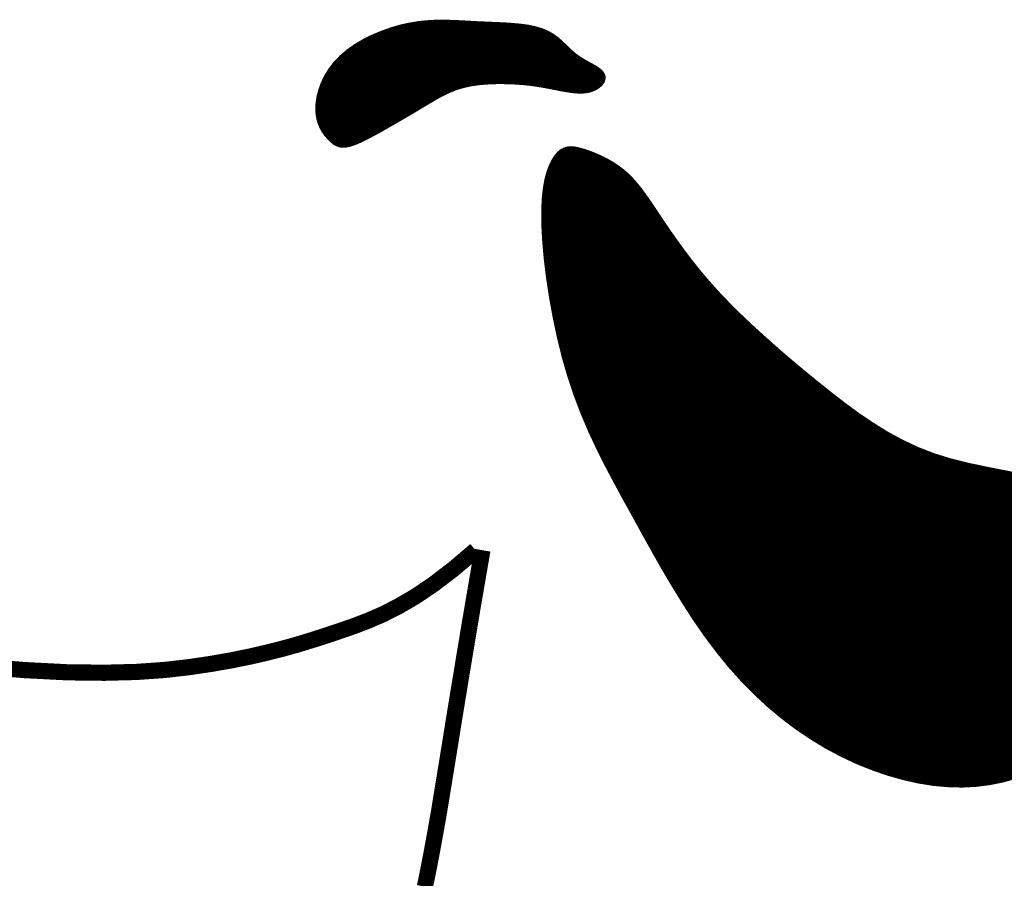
# Model space of a CAD drawing. Extents: x 81 to 89.5, y 1935.2 to 1946.2.
# Tile 177 of 198: x 88.0526 to 88.1577, y 1936.9107 to 1937.0024. Entities that reach past the tile are written whole.
import ezdxf

# ---------------------------------------------------------------- set-up
doc = ezdxf.new("R2010")
doc.units = 0
doc.header["$LTSCALE"] = 100
doc.header["$MEASUREMENT"] = 0
doc.layers.add('FACE', color=160, linetype='CONTINUOUS')

msp = doc.modelspace()

# ---------------------------------------------------------------- hatches: boundary and pattern name
at = {"layer": 'FACE', "linetype": 'Continuous'}
h = msp.add_hatch(dxfattribs=at)
h.set_pattern_fill('NET3', color=5, scale=0.000863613, style=0)
h.set_pattern_definition([(0, (86.68338596, 1934.96197087), (0, 0.00010795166), []), (60, (86.68338596, 1934.96197087), (-9.348888e-05, 5.397583e-05), []), (120, (86.68338596, 1934.96197087), (-9.348888e-05, -5.397583e-05), [])])
h.paths.add_polyline_path([(88.18773, 1936.95027), (88.18852, 1936.95065), (88.18916, 1936.95083), (88.18969, 1936.95083), (88.1901, 1936.95068), (88.19041, 1936.95041), (88.19064, 1936.95004), (88.19078, 1936.94959), (88.19086, 1936.94908), (88.19087, 1936.94855), (88.19084, 1936.948), (88.19076, 1936.94745), (88.19065, 1936.94692), (88.19049, 1936.94642), (88.19031, 1936.94597), (88.19011, 1936.94558), (88.18989, 1936.94526), (88.18966, 1936.94503), (88.18941, 1936.9449), (88.18917, 1936.94485), (88.18892, 1936.94489), (88.18867, 1936.94503), (88.18842, 1936.94525), (88.18818, 1936.94556), (88.18795, 1936.94596), (88.18772, 1936.94644), (88.18753, 1936.94699), (88.18738, 1936.94758), (88.18728, 1936.94818), (88.18725, 1936.94878), (88.18731, 1936.94934), (88.18746, 1936.94985)])
h.paths.add_polyline_path([(88.08583, 1936.9897), (88.0856, 1936.98995), (88.08536, 1936.99023), (88.08514, 1936.99055), (88.08493, 1936.99092), (88.08476, 1936.99132), (88.08462, 1936.99178), (88.08453, 1936.99229), (88.08449, 1936.99286), (88.08453, 1936.99347), (88.08463, 1936.99413), (88.08482, 1936.99483), (88.08508, 1936.99554), (88.08543, 1936.99626), (88.08587, 1936.99697), (88.0864, 1936.99766), (88.08704, 1936.99831), (88.08777, 1936.99893), (88.08858, 1936.99949), (88.08946, 1937.00001), (88.0904, 1937.00047), (88.09137, 1937.00087), (88.09235, 1937.00121), (88.09334, 1937.0015), (88.09431, 1937.00171), (88.09525, 1937.00186), (88.09616, 1937.00195), (88.09705, 1937.002), (88.09793, 1937.002), (88.09881, 1937.00198), (88.09968, 1937.00194), (88.10056, 1937.00189), (88.10146, 1937.00184), (88.10238, 1937.0018), (88.10331, 1937.00176), (88.10423, 1937.00172), (88.10513, 1937.00166), (88.106, 1937.00158), (88.10682, 1937.00147), (88.10757, 1937.00131), (88.10825, 1937.00111), (88.10885, 1937.00086), (88.10937, 1937.00056), (88.10983, 1937.00023), (88.11024, 1936.99987), (88.11063, 1936.9995), (88.111, 1936.99914), (88.11138, 1936.99878), (88.11177, 1936.99845), (88.1122, 1936.99815), (88.11264, 1936.99787), (88.11308, 1936.99762), (88.1135, 1936.99739), (88.11389, 1936.99717), (88.11423, 1936.99695), (88.1145, 1936.99673), (88.11468, 1936.99651), (88.11477, 1936.99628), (88.11476, 1936.99604), (88.11468, 1936.99581), (88.11452, 1936.99558), (88.11429, 1936.99538), (88.11402, 1936.9952), (88.1137, 1936.99505), (88.11335, 1936.99493), (88.11298, 1936.99486), (88.11258, 1936.99483), (88.11217, 1936.99484), (88.11174, 1936.99487), (88.11131, 1936.99493), (88.11086, 1936.995), (88.11041, 1936.99508), (88.10995, 1936.99517), (88.1095, 1936.99526), (88.10904, 1936.99535), (88.10856, 1936.99544), (88.10808, 1936.99552), (88.10756, 1936.9956), (88.10702, 1936.99567), (88.10645, 1936.99573), (88.10583, 1936.99578), (88.10517, 1936.99582), (88.10448, 1936.99584), (88.10377, 1936.99585), (88.10304, 1936.99583), (88.10231, 1936.99579), (88.10159, 1936.99573), (88.10088, 1936.99563), (88.10021, 1936.9955), (88.09958, 1936.99533), (88.09899, 1936.99514), (88.09843, 1936.99491), (88.0979, 1936.99467), (88.09739, 1936.99441), (88.0969, 1936.99414), (88.09643, 1936.99386), (88.09597, 1936.99359), (88.09552, 1936.99332), (88.09507, 1936.99305), (88.09462, 1936.99278), (88.09417, 1936.99251), (88.0937, 1936.99224), (88.09323, 1936.99196), (88.09273, 1936.99167), (88.09221, 1936.99137), (88.09167, 1936.99106), (88.09111, 1936.99074), (88.09055, 1936.99043), (88.08999, 1936.99013), (88.08945, 1936.98985), (88.08893, 1936.98959), (88.08845, 1936.98938), (88.08801, 1936.98922), (88.08763, 1936.98911), (88.0873, 1936.98906), (88.087, 1936.98905), (88.08674, 1936.9891), (88.0865, 1936.98919), (88.08627, 1936.98932), (88.08605, 1936.98949)])
edge = h.paths.add_edge_path()
edge.add_line((88.17603, 1936.95009), (88.17055, 1936.95131))
edge.add_line((88.17055, 1936.95131), (88.16594, 1936.95228))
edge.add_line((88.16594, 1936.95228), (88.16207, 1936.95304))
edge.add_line((88.16207, 1936.95304), (88.15885, 1936.95366))
edge.add_line((88.15885, 1936.95366), (88.15614, 1936.95419))
edge.add_line((88.15614, 1936.95419), (88.15385, 1936.95467))
edge.add_line((88.15385, 1936.95467), (88.15186, 1936.95517))
edge.add_line((88.15186, 1936.95517), (88.15005, 1936.95573))
edge.add_line((88.15005, 1936.95573), (88.14834, 1936.9564))
edge.add_line((88.14834, 1936.9564), (88.14668, 1936.95718))
edge.add_line((88.14668, 1936.95718), (88.14509, 1936.95805))
edge.add_line((88.14509, 1936.95805), (88.14354, 1936.95901))
edge.add_line((88.14354, 1936.95901), (88.14203, 1936.96003))
edge.add_line((88.14203, 1936.96003), (88.14054, 1936.96112))
edge.add_line((88.14054, 1936.96112), (88.13908, 1936.96225))
edge.add_line((88.13908, 1936.96225), (88.13762, 1936.96342))
edge.add_line((88.13762, 1936.96342), (88.13616, 1936.96461))
edge.add_line((88.13616, 1936.96461), (88.13472, 1936.96582))
edge.add_line((88.13472, 1936.96582), (88.1333, 1936.96704))
edge.add_line((88.1333, 1936.96704), (88.13192, 1936.96827))
edge.add_line((88.13192, 1936.96827), (88.13058, 1936.96949))
edge.add_line((88.13058, 1936.96949), (88.12929, 1936.97071))
edge.add_line((88.12929, 1936.97071), (88.12808, 1936.97192))
edge.add_line((88.12808, 1936.97192), (88.12694, 1936.97311))
edge.add_line((88.12694, 1936.97311), (88.1259, 1936.97428))
edge.add_line((88.1259, 1936.97428), (88.12493, 1936.97542))
edge.add_line((88.12493, 1936.97542), (88.12405, 1936.97653))
edge.add_line((88.12405, 1936.97653), (88.12324, 1936.9776))
edge.add_line((88.12324, 1936.9776), (88.1225, 1936.97862))
edge.add_line((88.1225, 1936.97862), (88.12182, 1936.97959))
edge.add_line((88.12182, 1936.97959), (88.1212, 1936.9805))
edge.add_line((88.1212, 1936.9805), (88.12063, 1936.98136))
edge.add_line((88.12063, 1936.98136), (88.12011, 1936.98214))
edge.add_line((88.12011, 1936.98214), (88.11962, 1936.98286))
edge.add_line((88.11962, 1936.98286), (88.11915, 1936.98352))
edge.add_line((88.11915, 1936.98352), (88.11871, 1936.98413))
edge.add_line((88.11871, 1936.98413), (88.11826, 1936.98468))
edge.add_line((88.11826, 1936.98468), (88.11782, 1936.98519))
edge.add_line((88.11782, 1936.98519), (88.11736, 1936.98566))
edge.add_line((88.11736, 1936.98566), (88.11687, 1936.98608))
edge.add_line((88.11687, 1936.98608), (88.11636, 1936.98647))
edge.add_line((88.11636, 1936.98647), (88.11582, 1936.98683))
edge.add_line((88.11582, 1936.98683), (88.11526, 1936.98716))
edge.add_line((88.11526, 1936.98716), (88.1147, 1936.98745))
edge.add_line((88.1147, 1936.98745), (88.11415, 1936.9877))
edge.add_line((88.11415, 1936.9877), (88.11361, 1936.98792))
edge.add_line((88.11361, 1936.98792), (88.1131, 1936.98811))
edge.add_line((88.1131, 1936.98811), (88.11263, 1936.98826))
edge.add_line((88.11263, 1936.98826), (88.11219, 1936.98838))
edge.add_line((88.11219, 1936.98838), (88.1118, 1936.98846))
edge.add_line((88.1118, 1936.98846), (88.11144, 1936.98849))
edge.add_line((88.11144, 1936.98849), (88.11111, 1936.98846))
edge.add_line((88.11111, 1936.98846), (88.1108, 1936.98837))
edge.add_line((88.1108, 1936.98837), (88.11051, 1936.98821))
edge.add_line((88.11051, 1936.98821), (88.11023, 1936.98798))
edge.add_line((88.11023, 1936.98798), (88.10996, 1936.98766))
edge.add_line((88.10996, 1936.98766), (88.10969, 1936.98724))
edge.add_line((88.10969, 1936.98724), (88.10943, 1936.98672))
edge.add_line((88.10943, 1936.98672), (88.10919, 1936.98608))
edge.add_line((88.10919, 1936.98608), (88.10897, 1936.98531))
edge.add_line((88.10897, 1936.98531), (88.1088, 1936.98437))
edge.add_line((88.1088, 1936.98437), (88.10868, 1936.98327))
edge.add_line((88.10868, 1936.98327), (88.10862, 1936.98199))
edge.add_line((88.10862, 1936.98199), (88.10863, 1936.9805))
edge.add_line((88.10863, 1936.9805), (88.10872, 1936.97881))
edge.add_line((88.10872, 1936.97881), (88.10888, 1936.97694))
edge.add_line((88.10888, 1936.97694), (88.10912, 1936.97493))
edge.add_line((88.10912, 1936.97493), (88.10944, 1936.97283))
edge.add_line((88.10944, 1936.97283), (88.10983, 1936.97067))
edge.add_line((88.10983, 1936.97067), (88.11029, 1936.9685))
edge.add_line((88.11029, 1936.9685), (88.11082, 1936.96634))
edge.add_line((88.11082, 1936.96634), (88.11143, 1936.96425))
edge.add_line((88.11143, 1936.96425), (88.1121, 1936.96226))
edge.add_line((88.1121, 1936.96226), (88.11283, 1936.96034))
edge.add_line((88.11283, 1936.96034), (88.11362, 1936.95849))
edge.add_line((88.11362, 1936.95849), (88.11446, 1936.95669))
edge.add_line((88.11446, 1936.95669), (88.11535, 1936.95492))
edge.add_line((88.11535, 1936.95492), (88.11628, 1936.95316))
edge.add_line((88.11628, 1936.95316), (88.11724, 1936.95138))
edge.add_line((88.11724, 1936.95138), (88.11823, 1936.94959))
edge.add_line((88.11823, 1936.94959), (88.11924, 1936.94775))
edge.add_line((88.11924, 1936.94775), (88.12028, 1936.94588))
edge.add_line((88.12028, 1936.94588), (88.12134, 1936.944))
edge.add_line((88.12134, 1936.944), (88.12244, 1936.94213))
edge.add_line((88.12244, 1936.94213), (88.12358, 1936.94028))
edge.add_line((88.12358, 1936.94028), (88.12474, 1936.93847))
edge.add_line((88.12474, 1936.93847), (88.12595, 1936.93672))
edge.add_line((88.12595, 1936.93672), (88.12721, 1936.93504))
edge.add_line((88.12721, 1936.93504), (88.1285, 1936.93345))
edge.add_line((88.1285, 1936.93345), (88.12984, 1936.93195))
edge.add_line((88.12984, 1936.93195), (88.13123, 1936.93054))
edge.add_line((88.13123, 1936.93054), (88.13265, 1936.92922))
edge.add_line((88.13265, 1936.92922), (88.13411, 1936.928))
edge.add_line((88.13411, 1936.928), (88.13562, 1936.92686))
edge.add_line((88.13562, 1936.92686), (88.13716, 1936.92582))
edge.add_line((88.13716, 1936.92582), (88.13873, 1936.92486))
edge.add_line((88.13873, 1936.92486), (88.14034, 1936.924))
edge.add_line((88.14034, 1936.924), (88.14197, 1936.92323))
edge.add_line((88.14197, 1936.92323), (88.14362, 1936.92256))
edge.add_line((88.14362, 1936.92256), (88.14526, 1936.92199))
edge.add_line((88.14526, 1936.92199), (88.14691, 1936.92152))
edge.add_line((88.14691, 1936.92152), (88.14854, 1936.92115))
edge.add_line((88.14854, 1936.92115), (88.15014, 1936.92089))
edge.add_line((88.15014, 1936.92089), (88.15171, 1936.92075))
edge.add_line((88.15171, 1936.92075), (88.15323, 1936.92071))
edge.add_line((88.15323, 1936.92071), (88.15471, 1936.92079))
edge.add_line((88.15471, 1936.92079), (88.15613, 1936.92097))
edge.add_line((88.15613, 1936.92097), (88.15751, 1936.92125))
edge.add_line((88.15751, 1936.92125), (88.15884, 1936.92163))
edge.add_line((88.15884, 1936.92163), (88.16011, 1936.9221))
edge.add_line((88.16011, 1936.9221), (88.16133, 1936.92266))
edge.add_line((88.16133, 1936.92266), (88.1625, 1936.9233))
edge.add_line((88.1625, 1936.9233), (88.16361, 1936.92402))
edge.add_line((88.16361, 1936.92402), (88.16465, 1936.92481))
edge.add_line((88.16465, 1936.92481), (88.16564, 1936.92565))
edge.add_line((88.16564, 1936.92565), (88.16657, 1936.92653))
edge.add_line((88.16657, 1936.92653), (88.16744, 1936.92744))
edge.add_line((88.16744, 1936.92744), (88.16824, 1936.92837))
edge.add_line((88.16824, 1936.92837), (88.16898, 1936.9293))
edge.add_line((88.16898, 1936.9293), (88.16965, 1936.93021))
edge.add_line((88.16965, 1936.93021), (88.17025, 1936.93111))
edge.add_line((88.17025, 1936.93111), (88.17079, 1936.93198))
edge.add_line((88.17079, 1936.93198), (88.17127, 1936.93282))
edge.add_line((88.17127, 1936.93282), (88.17171, 1936.93361))
edge.add_line((88.17171, 1936.93361), (88.17209, 1936.93436))
edge.add_line((88.17209, 1936.93436), (88.17244, 1936.93506))
edge.add_line((88.17244, 1936.93506), (88.17275, 1936.9357))
edge.add_line((88.17275, 1936.9357), (88.17304, 1936.93628))
edge.add_line((88.17304, 1936.93628), (88.1733, 1936.93679))
edge.add_line((88.1733, 1936.93679), (88.17354, 1936.93725))
edge.add_line((88.17354, 1936.93725), (88.17376, 1936.93768))
edge.add_line((88.17376, 1936.93768), (88.17397, 1936.93807))
edge.add_line((88.17397, 1936.93807), (88.17416, 1936.93846))
edge.add_line((88.17416, 1936.93846), (88.17435, 1936.93886))
edge.add_line((88.17435, 1936.93886), (88.17452, 1936.93927))
edge.add_line((88.17452, 1936.93927), (88.17468, 1936.93972))
edge.add_line((88.17468, 1936.93972), (88.17484, 1936.94022))
edge.add_line((88.17484, 1936.94022), (88.175, 1936.94075))
edge.add_line((88.175, 1936.94075), (88.17515, 1936.94131))
edge.add_line((88.17515, 1936.94131), (88.17529, 1936.94189))
edge.add_line((88.17529, 1936.94189), (88.17543, 1936.94247))
edge.add_line((88.17543, 1936.94247), (88.17557, 1936.94305))
edge.add_line((88.17557, 1936.94305), (88.17571, 1936.94361))
edge.add_line((88.17571, 1936.94361), (88.17584, 1936.94414))
edge.add_line((88.17584, 1936.94414), (88.17597, 1936.94463))
edge.add_line((88.17597, 1936.94463), (88.1761, 1936.94509))
edge.add_line((88.1761, 1936.94509), (88.17625, 1936.94552))
edge.add_line((88.17625, 1936.94552), (88.17641, 1936.94593))
edge.add_line((88.17641, 1936.94593), (88.1766, 1936.94632))
edge.add_line((88.1766, 1936.94632), (88.17681, 1936.94669))
edge.add_line((88.17681, 1936.94669), (88.17707, 1936.94705))
edge.add_line((88.17707, 1936.94705), (88.17737, 1936.94741))
edge.add_line((88.17737, 1936.94741), (88.17771, 1936.94776))
edge.add_line((88.17771, 1936.94776), (88.17803, 1936.94811))
edge.add_line((88.17803, 1936.94811), (88.17826, 1936.94847))
edge.add_line((88.17826, 1936.94847), (88.17832, 1936.94881))
edge.add_line((88.17832, 1936.94881), (88.17814, 1936.94915))
edge.add_line((88.17814, 1936.94915), (88.17765, 1936.94948))
edge.add_line((88.17765, 1936.94948), (88.17678, 1936.9498))
edge.add_line((88.17678, 1936.9498), (88.17546, 1936.9501))

# ---------------------------------------------------------------- linework, layer by layer
at = {"layer": 'FACE', "color": 5, "const_width": 0.000727}
msp.add_lwpolyline([(88.08583, 1936.9897), (88.0856, 1936.98995), (88.08536, 1936.99023), (88.08514, 1936.99055), (88.08493, 1936.99092), (88.08476, 1936.99132), (88.08462, 1936.99178), (88.08453, 1936.99229), (88.08449, 1936.99286), (88.08453, 1936.99347), (88.08463, 1936.99413), (88.08482, 1936.99483), (88.08508, 1936.99554), (88.08543, 1936.99626), (88.08587, 1936.99697), (88.0864, 1936.99766), (88.08704, 1936.99831), (88.08777, 1936.99893), (88.08858, 1936.99949), (88.08946, 1937.00001), (88.0904, 1937.00047), (88.09137, 1937.00087), (88.09235, 1937.00121), (88.09334, 1937.0015), (88.09431, 1937.00171), (88.09525, 1937.00186), (88.09616, 1937.00195), (88.09705, 1937.002), (88.09793, 1937.002), (88.09881, 1937.00198), (88.09968, 1937.00194), (88.10056, 1937.00189), (88.10146, 1937.00184), (88.10238, 1937.0018), (88.10331, 1937.00176), (88.10423, 1937.00172), (88.10513, 1937.00166), (88.106, 1937.00158), (88.10682, 1937.00147), (88.10757, 1937.00131), (88.10825, 1937.00111), (88.10885, 1937.00086), (88.10937, 1937.00056), (88.10983, 1937.00023), (88.11024, 1936.99987), (88.11063, 1936.9995), (88.111, 1936.99914), (88.11138, 1936.99878), (88.11177, 1936.99845), (88.1122, 1936.99815), (88.11264, 1936.99787), (88.11308, 1936.99762), (88.1135, 1936.99739), (88.11389, 1936.99717), (88.11423, 1936.99695), (88.1145, 1936.99673), (88.11468, 1936.99651), (88.11477, 1936.99628), (88.11476, 1936.99604), (88.11468, 1936.99581), (88.11452, 1936.99558), (88.11429, 1936.99538), (88.11402, 1936.9952), (88.1137, 1936.99505), (88.11335, 1936.99493), (88.11298, 1936.99486), (88.11258, 1936.99483), (88.11217, 1936.99484), (88.11174, 1936.99487), (88.11131, 1936.99493), (88.11086, 1936.995), (88.11041, 1936.99508), (88.10995, 1936.99517), (88.1095, 1936.99526), (88.10904, 1936.99535), (88.10856, 1936.99544), (88.10808, 1936.99552), (88.10756, 1936.9956), (88.10702, 1936.99567), (88.10645, 1936.99573), (88.10583, 1936.99578), (88.10517, 1936.99582), (88.10448, 1936.99584), (88.10377, 1936.99585), (88.10304, 1936.99583), (88.10231, 1936.99579), (88.10159, 1936.99573), (88.10088, 1936.99563), (88.10021, 1936.9955), (88.09958, 1936.99533), (88.09899, 1936.99514), (88.09843, 1936.99491), (88.0979, 1936.99467), (88.09739, 1936.99441), (88.0969, 1936.99414), (88.09643, 1936.99386), (88.09597, 1936.99359), (88.09552, 1936.99332), (88.09507, 1936.99305), (88.09462, 1936.99278), (88.09417, 1936.99251), (88.0937, 1936.99224), (88.09323, 1936.99196), (88.09273, 1936.99167), (88.09221, 1936.99137), (88.09167, 1936.99106), (88.09111, 1936.99074), (88.09055, 1936.99043), (88.08999, 1936.99013), (88.08945, 1936.98985), (88.08893, 1936.98959), (88.08845, 1936.98938), (88.08801, 1936.98922), (88.08763, 1936.98911), (88.0873, 1936.98906), (88.087, 1936.98905), (88.08674, 1936.9891), (88.0865, 1936.98919), (88.08627, 1936.98932), (88.08605, 1936.98949)], close=True, dxfattribs=at)
at = {"layer": 'FACE', "color": 5}
for points, const_width in [([(88.15885, 1936.95366), (88.15614, 1936.95419), (88.15385, 1936.95467), (88.15186, 1936.95517), (88.15005, 1936.95573), (88.14834, 1936.9564), (88.14668, 1936.95718), (88.14509, 1936.95805), (88.14354, 1936.95901), (88.14203, 1936.96003), (88.14054, 1936.96112), (88.13908, 1936.96225), (88.13762, 1936.96342), (88.13616, 1936.96461), (88.13472, 1936.96582), (88.1333, 1936.96704), (88.13192, 1936.96827), (88.13058, 1936.96949), (88.12929, 1936.97071), (88.12808, 1936.97192), (88.12694, 1936.97311), (88.1259, 1936.97428), (88.12493, 1936.97542), (88.12405, 1936.97653), (88.12324, 1936.9776), (88.1225, 1936.97862), (88.12182, 1936.97959), (88.1212, 1936.9805), (88.12063, 1936.98136), (88.12011, 1936.98214), (88.11962, 1936.98286), (88.11915, 1936.98352), (88.11871, 1936.98413), (88.11826, 1936.98468), (88.11782, 1936.98519), (88.11736, 1936.98566), (88.11687, 1936.98608), (88.11636, 1936.98647), (88.11582, 1936.98683), (88.11526, 1936.98716), (88.1147, 1936.98745), (88.11415, 1936.9877), (88.11361, 1936.98792), (88.1131, 1936.98811), (88.11263, 1936.98826), (88.11219, 1936.98838), (88.1118, 1936.98846), (88.11144, 1936.98849), (88.11111, 1936.98846), (88.1108, 1936.98837), (88.11051, 1936.98821), (88.11023, 1936.98798), (88.10996, 1936.98766), (88.10969, 1936.98724), (88.10943, 1936.98672), (88.10919, 1936.98608), (88.10897, 1936.98531), (88.1088, 1936.98437), (88.10868, 1936.98327), (88.10862, 1936.98199), (88.10863, 1936.9805), (88.10872, 1936.97881), (88.10888, 1936.97694), (88.10912, 1936.97493), (88.10944, 1936.97283), (88.10983, 1936.97067), (88.11029, 1936.9685), (88.11082, 1936.96634), (88.11143, 1936.96425), (88.1121, 1936.96226), (88.11283, 1936.96034), (88.11362, 1936.95849), (88.11446, 1936.95669), (88.11535, 1936.95492), (88.11628, 1936.95316), (88.11724, 1936.95138), (88.11823, 1936.94959), (88.11924, 1936.94775), (88.12028, 1936.94588), (88.12134, 1936.944), (88.12244, 1936.94213), (88.12358, 1936.94028), (88.12474, 1936.93847), (88.12595, 1936.93672), (88.12721, 1936.93504), (88.1285, 1936.93345), (88.12984, 1936.93195), (88.13123, 1936.93054), (88.13265, 1936.92922), (88.13411, 1936.928), (88.13562, 1936.92686), (88.13716, 1936.92582), (88.13873, 1936.92486), (88.14034, 1936.924), (88.14197, 1936.92323), (88.14362, 1936.92256), (88.14526, 1936.92199), (88.14691, 1936.92152), (88.14854, 1936.92115), (88.15014, 1936.92089), (88.15171, 1936.92075), (88.15323, 1936.92071), (88.15471, 1936.92079), (88.15613, 1936.92097), (88.15751, 1936.92125), (88.15884, 1936.92163)], 0.000727), ([(88.04772, 1936.93334), (88.05304, 1936.9329), (88.05765, 1936.93266), (88.06162, 1936.93261), (88.06506, 1936.9327), (88.06805, 1936.93291), (88.07067, 1936.93321), (88.07301, 1936.93356), (88.07514, 1936.93393), (88.07711, 1936.93433), (88.07893, 1936.93475), (88.08064, 1936.93518), (88.08225, 1936.93563), (88.08379, 1936.9361), (88.08529, 1936.93658), (88.08677, 1936.93708), (88.08825, 1936.93759), (88.08977, 1936.93817), (88.09136, 1936.93886), (88.09303, 1936.93971), (88.09483, 1936.94076), (88.09678, 1936.94208), (88.09891, 1936.94371), (88.10125, 1936.9457)], 0.00173), ([(88.10198, 1936.9457), (88.10097, 1936.93983), (88.10012, 1936.93474), (88.09939, 1936.93033), (88.09877, 1936.92651), (88.09824, 1936.92322), (88.09777, 1936.92035), (88.09736, 1936.91783), (88.09696, 1936.91556), (88.09658, 1936.91349), (88.09621, 1936.91156), (88.09584, 1936.90976)], 0.00173)]:
    msp.add_lwpolyline(points, dxfattribs=dict(at, const_width=const_width))

doc.saveas('drawing.dxf')
